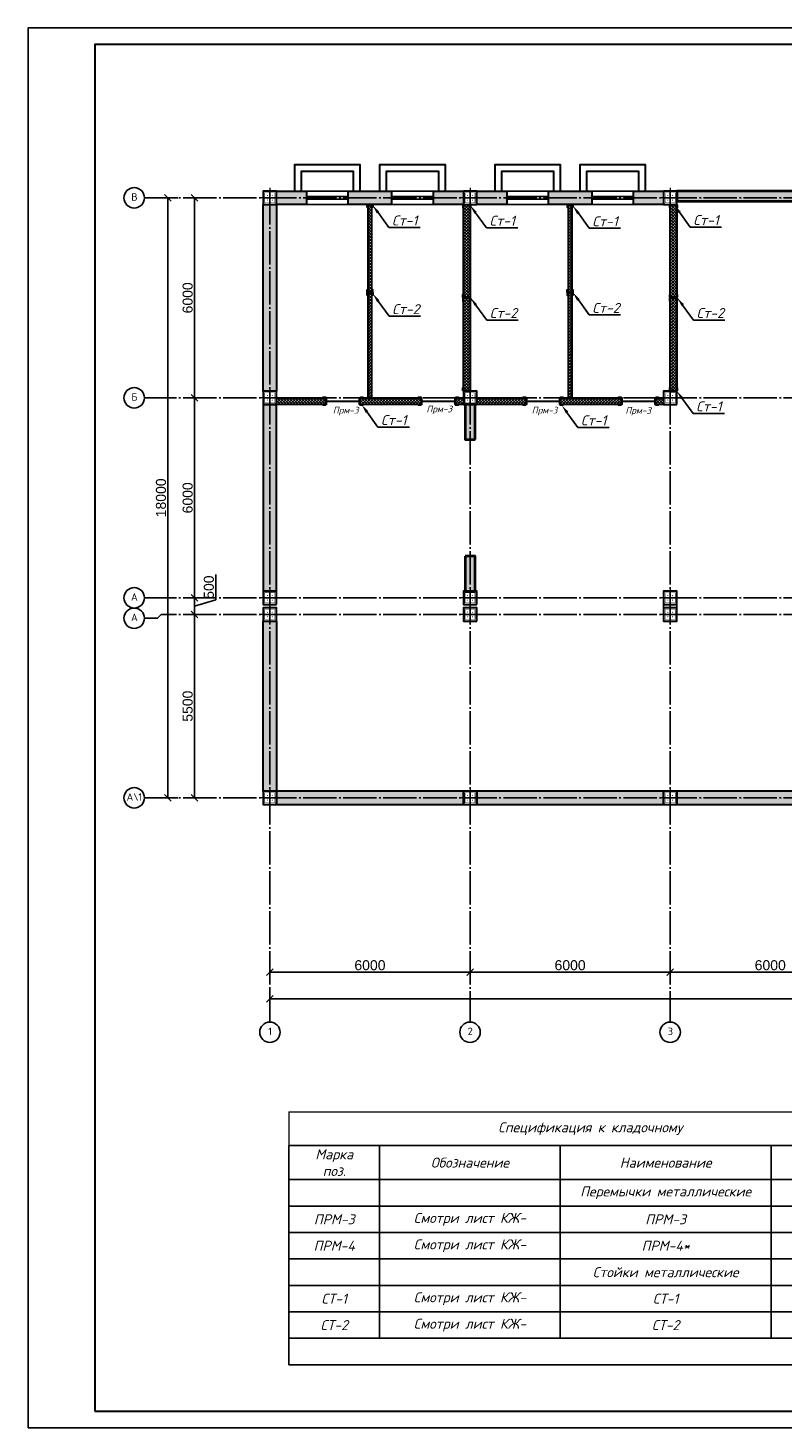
# Model space of a CAD drawing. Header units: millimetres. Extents: x -33345 to 4712671, y -3392 to 121473.
# Tile 252 of 256: x 1337792 to 1360424, y 44501 to 86501. Entities that reach past the tile are written whole.
import ezdxf
from ezdxf import colors
from ezdxf.entities.mleader import LeaderData, LeaderLine
from ezdxf.math import Vec2, Vec3

# ---------------------------------------------------------------- set-up
doc = ezdxf.new("R2010")
doc.units = ezdxf.units.MM
doc.linetypes.add('CENTER2', pattern=[28.575, 19.05, -3.175, 3.175, -3.175])
doc.linetypes.add('ГОСТ 2.303 5', pattern=[24, 20, -1.5, 1, -1.5])
for name, color, linetype, lineweight in [('0.25', 7, 'Continuous', 25), ('5   0.30', 1, 'Continuous', 30), ('размер 0.09', 175, 'Continuous', 9)]:
    doc.layers.add(name, color=color, linetype=linetype, lineweight=lineweight)
for name, color, linetype in [('00-Axes', 1, 'CENTER2'), ('HA', 9, 'Continuous'), ('KIK-0-HSL-HTC', 7, 'Continuous')]:
    doc.layers.add(name, color=color, linetype=linetype)
doc.styles.add('ISO', font='isocpeui.ttf')
doc.styles.add('ISOCPEUR', font='isocpeui.ttf', dxfattribs={"height": 300})
doc.styles.add('ISOCPEUR_1.00', font='isocpeui.ttf')
doc.styles.get("Standard").update_dxf_attribs({"font": 'arial.ttf'})
doc.styles.add('ГОСТ 250', font='isocpeui.ttf', dxfattribs={"height": 250})
doc.dimstyles.new('ISO-25$0', dxfattribs={"dimtxt": 300, "dimasz": 200, "dimexe": 100, "dimexo": 300, "dimgap": 50, "dimtad": 1, "dimdec": 0, "dimtxsty": 'Standard', "dimblk": 'OBLIQUE', "dimcen": 250, "dimadec": 0, "dimazin": 0, "dimtfac": 1, "dimtdec": 0, "dimtmove": 0, "dimatfit": 3, "dimldrblk": 'OBLIQUE', "dimfxl": 1.25, "dimarcsym": 0})
pattern_1 = [(45, (-51557.93, -1455798.86), (50.5139407, 185.2177825), [238.125, -47.625, 0, -47.625])]

# ---------------------------------------------------------------- blocks, each defined once
blk = doc.blocks.new('*U263')
at = {"layer": '0.25', "color": 5, "linetype": 'Continuous', "lineweight": 25, "ltscale": 100}
blk.add_lwpolyline([(-68926, 0), (0, 0), (0, 42000), (-68926, 42000), (-68926, 0)], dxfattribs=at)
at = {"layer": '0.25', "color": 7, "linetype": 'Continuous', "lineweight": 30, "ltscale": 100}
blk.add_lwpolyline([(-66926, 500), (-500, 500), (-500, 41500), (-66926, 41500), (-66926, 500)], dxfattribs=at)
blk = doc.blocks.new('column')
at = {"lineweight": 0}
for points in [[(-68, 56, -1), (-68, 86, -1)], [(68, 56, 1), (68, 86, 1)], [(-68, -56, 1), (-68, -86, 1)], [(68, -56, -1), (68, -86, -1)]]:
    blk.add_hatch(color=0, dxfattribs=at).paths.add_polyline_path(points)
at = {"color": 0, "lineweight": 0}
for p, q in [((0, 300), (0, -300)), ((300, 0), (-300, 0))]:
    blk.add_line(p, q, dxfattribs=at)
at = {"lineweight": 30}
blk.add_lwpolyline([(-200, 200), (200, 200), (200, -200), (-200, -200)], close=True, dxfattribs=at)
at = {"color": 0, "lineweight": 0, "const_width": 15}
blk.add_lwpolyline([(150, -150), (150, 150), (-150, 150), (-150, -150)], close=True, dxfattribs=at)
blk = doc.blocks.new('_Oblique')
at = {"color": 0, "linetype": 'ByBlock', "lineweight": -2}
blk.add_line((-0.5, -0.5), (0.5, 0.5), dxfattribs=at)
blk = doc.blocks.new('*D1203')
at = {"color": 0, "lineweight": -2, "transparency": 16777216}
for p, q in [((1345042, 58479), (1345042, 58279)), ((1351042, 58479), (1351042, 58279)), ((1345042, 58179), (1351042, 58179))]:
    blk.add_line(p, q, dxfattribs=at)
at = {"layer": 'Defpoints', "color": 0, "transparency": 16777216}
for p in [(1345042, 58179), (1351042, 58179), (1351042, 58179)]:
    blk.add_point(p, dxfattribs=at)
at = {"color": 0, "lineweight": -2, "transparency": 16777216, "xscale": 200, "yscale": 200, "zscale": 200, "rotation": 180}
blk.add_blockref('_Oblique', (1345042, 58179), dxfattribs=at)
at = {"color": 0, "lineweight": -2, "transparency": 16777216, "xscale": 200, "yscale": 200, "zscale": 200}
blk.add_blockref('_Oblique', (1351042, 58179), dxfattribs=at)
at = {"color": 0, "lineweight": 0, "transparency": 16777216, "insert": (1348042, 58383), "char_height": 300, "attachment_point": 5}
blk.add_mtext('6000', dxfattribs=at)
blk = doc.blocks.new('*D1204')
at = {"color": 0, "lineweight": -2, "transparency": 16777216}
for p, q in [((1351042, 58479), (1351042, 58279)), ((1357042, 58479), (1357042, 58279)), ((1351042, 58179), (1357042, 58179))]:
    blk.add_line(p, q, dxfattribs=at)
at = {"layer": 'Defpoints', "color": 0, "transparency": 16777216}
for p in [(1351042, 58179), (1357042, 58179), (1357042, 58179)]:
    blk.add_point(p, dxfattribs=at)
at = {"color": 0, "lineweight": -2, "transparency": 16777216, "xscale": 200, "yscale": 200, "zscale": 200, "rotation": 180}
blk.add_blockref('_Oblique', (1351042, 58179), dxfattribs=at)
at = {"color": 0, "lineweight": -2, "transparency": 16777216, "xscale": 200, "yscale": 200, "zscale": 200}
blk.add_blockref('_Oblique', (1357042, 58179), dxfattribs=at)
at = {"color": 0, "lineweight": 0, "transparency": 16777216, "insert": (1354042, 58383), "char_height": 300, "attachment_point": 5}
blk.add_mtext('6000', dxfattribs=at)
blk = doc.blocks.new('*D1205')
at = {"color": 0, "lineweight": -2, "transparency": 16777216}
for p, q in [((1357042, 58479), (1357042, 58279)), ((1363042, 58479), (1363042, 58279)), ((1357042, 58179), (1363042, 58179))]:
    blk.add_line(p, q, dxfattribs=at)
at = {"layer": 'Defpoints', "color": 0, "transparency": 16777216}
for p in [(1357042, 58179), (1363042, 58179), (1363042, 58179)]:
    blk.add_point(p, dxfattribs=at)
at = {"color": 0, "lineweight": -2, "transparency": 16777216, "xscale": 200, "yscale": 200, "zscale": 200, "rotation": 180}
blk.add_blockref('_Oblique', (1357042, 58179), dxfattribs=at)
at = {"color": 0, "lineweight": -2, "transparency": 16777216, "xscale": 200, "yscale": 200, "zscale": 200}
blk.add_blockref('_Oblique', (1363042, 58179), dxfattribs=at)
at = {"color": 0, "lineweight": 0, "transparency": 16777216, "insert": (1360042, 58383), "char_height": 300, "attachment_point": 5}
blk.add_mtext('6000', dxfattribs=at)
blk = doc.blocks.new('*D1213')
at = {"color": 0, "lineweight": -2, "transparency": 16777216}
for p, q in [((1345042, 57679), (1345042, 57479)), ((1404442, 57679), (1404442, 57479)), ((1404442, 57379), (1345042, 57379))]:
    blk.add_line(p, q, dxfattribs=at)
at = {"layer": 'Defpoints', "color": 0, "transparency": 16777216}
for p in [(1345042, 57379), (1345042, 57379), (1404442, 57379)]:
    blk.add_point(p, dxfattribs=at)
at = {"color": 0, "lineweight": -2, "transparency": 16777216, "xscale": 200, "yscale": 200, "zscale": 200, "rotation": 180}
blk.add_blockref('_Oblique', (1345042, 57379), dxfattribs=at)
at = {"color": 0, "lineweight": -2, "transparency": 16777216, "xscale": 200, "yscale": 200, "zscale": 200}
blk.add_blockref('_Oblique', (1404442, 57379), dxfattribs=at)
at = {"color": 0, "lineweight": 0, "transparency": 16777216, "insert": (1374742, 57583), "char_height": 300, "attachment_point": 5}
blk.add_mtext('59400', dxfattribs=at)
blk = doc.blocks.new('*D1214')
at = {"color": 0, "lineweight": -2, "transparency": 16777216}
for p, q in [((1342781, 69406), (1342781, 75406)), ((1343081, 75406), (1342881, 75406)), ((1343081, 69406), (1342881, 69406))]:
    blk.add_line(p, q, dxfattribs=at)
at = {"layer": 'Defpoints', "color": 0, "transparency": 16777216}
for p in [(1342781, 75406), (1342781, 75406), (1342781, 69406)]:
    blk.add_point(p, dxfattribs=at)
at = {"color": 0, "lineweight": -2, "transparency": 16777216, "xscale": 200, "yscale": 200, "zscale": 200}
for p, rotation in [((1342781, 75406), 90), ((1342781, 69406), 270)]:
    blk.add_blockref('_Oblique', p, dxfattribs=dict(at, rotation=rotation))
at = {"color": 0, "lineweight": 0, "transparency": 16777216, "insert": (1342578, 72406), "char_height": 300, "attachment_point": 5, "rotation": 90}
blk.add_mtext('6000', dxfattribs=at)
blk = doc.blocks.new('*D2755')
at = {"color": 0, "lineweight": -2, "transparency": 16777216}
for p, q in [((1342781, 75406), (1342781, 81406)), ((1343052, 81406), (1342881, 81406)), ((1343081, 75406), (1342881, 75406))]:
    blk.add_line(p, q, dxfattribs=at)
at = {"layer": 'Defpoints', "color": 0, "transparency": 16777216}
for p in [(1342752, 81406), (1342781, 81406), (1342781, 75406)]:
    blk.add_point(p, dxfattribs=at)
at = {"color": 0, "lineweight": -2, "transparency": 16777216, "xscale": 200, "yscale": 200, "zscale": 200}
for p, rotation in [((1342781, 81406), 90), ((1342781, 75406), 270)]:
    blk.add_blockref('_Oblique', p, dxfattribs=dict(at, rotation=rotation))
at = {"color": 0, "lineweight": 0, "transparency": 16777216, "insert": (1342578, 78406), "char_height": 300, "attachment_point": 5, "rotation": 90}
blk.add_mtext('6000', dxfattribs=at)
blk = doc.blocks.new('*D1215')
at = {"color": 0, "lineweight": -2, "transparency": 16777216}
for p, q in [((1341981, 81406), (1341981, 63406)), ((1342281, 81406), (1342081, 81406)), ((1342281, 63406), (1342081, 63406))]:
    blk.add_line(p, q, dxfattribs=at)
at = {"layer": 'Defpoints', "color": 0, "transparency": 16777216}
for p in [(1341981, 81406), (1341981, 63406), (1341981, 63406)]:
    blk.add_point(p, dxfattribs=at)
at = {"color": 0, "lineweight": -2, "transparency": 16777216, "xscale": 200, "yscale": 200, "zscale": 200}
for p, rotation in [((1341981, 81406), 90), ((1341981, 63406), 270)]:
    blk.add_blockref('_Oblique', p, dxfattribs=dict(at, rotation=rotation))
at = {"color": 0, "lineweight": 0, "transparency": 16777216, "insert": (1341778, 72406), "char_height": 300, "attachment_point": 5, "rotation": 90}
blk.add_mtext('18000', dxfattribs=at)
blk = doc.blocks.new('*D2756')
at = {"color": 0, "lineweight": -2, "transparency": 16777216}
for p, q in [((1342781, 68906), (1342781, 63406)), ((1343081, 68906), (1342881, 68906)), ((1343052, 63406), (1342881, 63406))]:
    blk.add_line(p, q, dxfattribs=at)
at = {"layer": 'Defpoints', "color": 0, "transparency": 16777216}
for p in [(1342781, 68906), (1342752, 63406), (1342781, 63406)]:
    blk.add_point(p, dxfattribs=at)
at = {"color": 0, "lineweight": -2, "transparency": 16777216, "xscale": 200, "yscale": 200, "zscale": 200}
for p, rotation in [((1342781, 68906), 90), ((1342781, 63406), 270)]:
    blk.add_blockref('_Oblique', p, dxfattribs=dict(at, rotation=rotation))
at = {"color": 0, "lineweight": 0, "transparency": 16777216, "insert": (1342578, 66156), "char_height": 300, "attachment_point": 5, "rotation": 90}
blk.add_mtext('5500', dxfattribs=at)
blk = doc.blocks.new('*D1216')
at = {"color": 0, "lineweight": -2, "transparency": 16777216}
for p, q in [((1343417, 69346), (1343417, 70108)), ((1342782, 68906), (1342782, 69406)), ((1342782, 69156), (1343417, 69346)), ((1343082, 69406), (1342882, 69406)), ((1343081, 68906), (1342882, 68906))]:
    blk.add_line(p, q, dxfattribs=at)
at = {"layer": 'Defpoints', "color": 0, "transparency": 16777216}
for p in [(1342782, 69406), (1342782, 69406), (1342781, 68906)]:
    blk.add_point(p, dxfattribs=at)
at = {"color": 0, "lineweight": -2, "transparency": 16777216, "xscale": 200, "yscale": 200, "zscale": 200}
for p, rotation in [((1342782, 69406), 90), ((1342782, 68906), 270)]:
    blk.add_blockref('_Oblique', p, dxfattribs=dict(at, rotation=rotation))
at = {"color": 0, "lineweight": 0, "transparency": 16777216, "insert": (1343213, 69727), "char_height": 300, "attachment_point": 5, "rotation": 90}
blk.add_mtext('500', dxfattribs=at)
blk = doc.blocks.new('*U3545')
at = {"color": 0, "linetype": 'ByBlock', "lineweight": -2, "ltscale": 100}
blk.add_lwpolyline([(0, 0), (63, 0), (63, 2.7, 0.4142136), (60.7, 5), (12, 5, -0.4142136), (5, 12), (5, 60.7, 0.4142136), (2.7, 63), (0, 63)], format="xyb", close=True, dxfattribs=at)
blk = doc.blocks.new('A$C0829442C')
at = {"layer": '5   0.30', "lineweight": 30, "ltscale": 200}
blk.add_line((0, 131), (0, 14), dxfattribs=at)
at = {"layer": '5   0.30', "lineweight": 30, "ltscale": 200, "xscale": -1, "rotation": 180}
blk.add_blockref('*U3545', (4, 146), dxfattribs=at)
at = {"layer": '5   0.30', "lineweight": 30, "ltscale": 200}
blk.add_blockref('*U3545', (4, 0), dxfattribs=at)
blk = doc.blocks.new('*T2082')
at = {"color": 0, "transparency": 16777216}
for p, q in [((0, -1019), (18070, -1019)), ((0, -1019), (0, -7593)), ((2718, -1019), (2718, -6799)), ((8135, -1019), (8135, -6799)), ((14453, -1019), (14453, -6799)), ((18070, -1019), (18070, -7593)), ((0, -2037), (18070, -2037)), ((0, -2831), (18070, -2831)), ((0, -3625), (18070, -3625)), ((0, -4418), (18070, -4418)), ((0, -5212), (18070, -5212)), ((0, -6006), (18070, -6006)), ((0, -6799), (18070, -6799)), ((0, -7593), (18070, -7593))]:
    blk.add_line(p, q, dxfattribs=at)
at = {"layer": 'Defpoints', "color": 8, "linetype": 'ByBlock', "lineweight": 0, "transparency": 16777216}
for p, q in [((0, 0), (18070, 0)), ((0, 0), (0, -1019)), ((18070, 0), (18070, -1019))]:
    blk.add_line(p, q, dxfattribs=at)
at = {"transparency": 16777216, "char_height": 300, "attachment_point": 5, "style": 'ISOCPEUR'}
for s, insert, width in [('Спецификация к кладочному ', (9035, -509), 18067.65), ('Марка\\Pпоз.', (1359, -1528), 2714.89), ('Обозначение', (5426, -1528), 5414.89), ('Кол-во', (16262, -1528), 3614.89), ('{\\C5;Перемычки металлические}', (11294, -2434), 6314.89), ('ПРМ-3', (1359, -3228), 2714.89), ('Смотри лист КЖ-', (5426, -3228), 5414.89), ('ПРМ-3', (11294, -3228), 6314.89), ('4 шт', (16262, -3228), 3614.89), ('ПРМ-4', (1359, -4021), 2714.89), ('Смотри лист КЖ-', (5426, -4021), 5414.89), ('ПРМ-4*', (11294, -4021), 6314.89), ('1 шт', (16262, -4021), 3614.89), ('{\\C5;Стойки металлические}', (11294, -4815), 6314.89), ('СТ-1', (1359, -5609), 2714.89), ('Смотри лист КЖ-', (5426, -5609), 5414.89), ('СТ-1', (11294, -5609), 6314.89), ('20 шт', (16262, -5609), 3614.89), ('СТ-2', (1359, -6402), 2714.89), ('Смотри лист КЖ-', (5426, -6402), 5414.89), ('СТ-2', (11294, -6402), 6314.89), ('5 шт', (16262, -6402), 3614.89)]:
    blk.add_mtext(s, dxfattribs=dict(at, insert=insert, width=width))
at = {"color": 0, "transparency": 16777216, "insert": (11294, -1528), "char_height": 300, "width": 6314.89, "attachment_point": 5, "style": 'ISOCPEUR'}
blk.add_mtext('{\\fISOCPEUR|b0|i1|c204|p34;\\C256;Наименование}', dxfattribs=at)

msp = doc.modelspace()

# ---------------------------------------------------------------- hatches: boundary and pattern name
at = {"layer": 'KIK-0-HSL-HTC', "lineweight": 0}
h = msp.add_hatch(dxfattribs=at)
h.set_pattern_fill('ANSI36', color=154, scale=30)
h.set_pattern_definition(pattern_1)
h.paths.add_polyline_path([(1345242.201, 81605.686), (1346142.201, 81605.686), (1346142.201, 81205.686), (1345242.201, 81205.686)])
h.paths.add_polyline_path([(1347392.201, 81605.686), (1348692.201, 81605.686), (1348692.201, 81205.686), (1347392.201, 81205.686)])
h.paths.add_polyline_path([(1349942.201, 81605.686), (1350842.201, 81605.686), (1350842.201, 81205.686), (1349942.201, 81205.686)])
h.paths.add_polyline_path([(1351242.201, 81605.686), (1352142.201, 81605.686), (1352142.201, 81205.686), (1351242.201, 81205.686)])
h.paths.add_polyline_path([(1353392.201, 81605.686), (1354692.201, 81605.686), (1354692.201, 81205.686), (1353392.201, 81205.686)])
h.paths.add_polyline_path([(1355942.201, 81605.686), (1356842.201, 81605.686), (1356842.201, 81205.686), (1355942.201, 81205.686)])
h.paths.add_polyline_path([(1345242.201, 79322.78), (1345242.201, 75605.686), (1344842.201, 75605.686), (1344842.201, 81205.686), (1345242.201, 81205.686)])
h.paths.add_polyline_path([(1344842.201, 69605.686), (1345242.201, 69605.686), (1345242.201, 75205.686), (1344842.201, 75205.686)])
h.paths.add_polyline_path([(1344842.201, 68705.686), (1345242.201, 68705.686), (1345242.201, 63605.686), (1344842.201, 63605.686)])
h.paths.add_polyline_path([(1350842.201, 63605.686), (1345242.201, 63605.686), (1345242.201, 63205.686), (1350842.201, 63205.686)])
h.paths.add_polyline_path([(1356842.201, 63605.686), (1351242.201, 63605.686), (1351242.201, 63205.686), (1356842.201, 63205.686)])
h.paths.add_polyline_path([(1362842.201, 63605.686), (1357242.201, 63605.686), (1357242.201, 63205.686), (1362842.201, 63205.686)])
h.paths.add_polyline_path([(1362842.201, 63605.686), (1363242.201, 63605.686), (1363242.201, 68705.686), (1362842.201, 68705.686)])
h.paths.add_polyline_path([(1363242.201, 81605.686), (1368842.201, 81605.686), (1368842.201, 81205.686), (1363242.201, 81205.686)])
h.paths.add_polyline_path([(1369242.201, 81605.686), (1375842.201, 81605.686), (1375842.201, 81205.686), (1369242.201, 81205.686)])
h.paths.add_polyline_path([(1376242.201, 81605.686), (1381842.201, 81605.686), (1381842.201, 81205.686), (1376242.201, 81205.686)])
h.paths.add_polyline_path([(1382242.201, 81605.686), (1387842.201, 81605.686), (1387842.201, 81205.686), (1382242.201, 81205.686)])
h.paths.add_polyline_path([(1392642.201, 81605.686), (1398242.201, 81605.686), (1398242.201, 81205.686), (1392642.201, 81205.686)])
h.paths.add_polyline_path([(1398642.201, 81605.686), (1404242.201, 81605.686), (1404242.201, 81205.686), (1398642.201, 81205.686)])
h.paths.add_polyline_path([(1404242.201, 81205.686), (1404642.201, 81205.686), (1404642.201, 76605.686), (1404242.201, 76605.686)])
h.paths.add_polyline_path([(1404242.201, 75205.686), (1404642.201, 75205.686), (1404642.201, 69605.686), (1404242.201, 69605.686)])
h.paths.add_polyline_path([(1404642.201, 68705.686), (1404242.201, 68705.686), (1404242.201, 63605.686), (1404642.201, 63605.686)])
h.paths.add_polyline_path([(1398642.201, 63605.686), (1404242.201, 63605.686), (1404242.201, 63205.686), (1398642.201, 63205.686)])
h.paths.add_polyline_path([(1392642.201, 63605.686), (1398242.201, 63605.686), (1398242.201, 63205.686), (1392642.201, 63205.686)])
h.paths.add_polyline_path([(1388242.201, 63605.686), (1392242.201, 63605.686), (1392242.201, 63205.686), (1388242.201, 63205.686)])
h.paths.add_polyline_path([(1382242.201, 63605.686), (1387842.201, 63605.686), (1387842.201, 63205.686), (1382242.201, 63205.686)])
h.paths.add_polyline_path([(1381842.201, 68705.686), (1382242.201, 68705.686), (1382242.201, 63605.686), (1381842.201, 63605.686)])
h.paths.add_polyline_path([(1376242.201, 69205.686), (1376242.201, 69605.686), (1381842.201, 69605.686), (1381842.201, 69205.686)])
h = msp.add_hatch(dxfattribs=at)
h.set_pattern_fill('ANSI36', color=154, scale=30)
h.set_pattern_definition(pattern_1)
h.paths.add_polyline_path([(1363242.201, 69205.686), (1368842.201, 69205.686), (1368842.201, 69505.686), (1363242.201, 69505.686)])
h.paths.add_polyline_path([(1369192.201, 75205.686), (1368892.201, 75205.686), (1368892.201, 69605.686), (1369192.201, 69605.686)])
h.paths.add_polyline_path([(1381892.201, 73755.686), (1381892.201, 69605.686), (1382192.201, 69605.686), (1382192.201, 73755.686)])
h.paths.add_polyline_path([(1382192.201, 74955.686), (1382192.201, 75205.686), (1381892.201, 75205.686), (1381892.201, 74955.686)])
h.paths.add_polyline_path([(1389692.201, 69505.686), (1392242.201, 69505.686), (1392242.201, 69205.686), (1389692.201, 69205.686)])
h.paths.add_polyline_path([(1388492.201, 69205.686), (1388242.201, 69205.686), (1388242.201, 69505.686), (1388492.201, 69505.686)])
h.paths.add_polyline_path([(1392292.201, 70655.686), (1392292.201, 69605.686), (1392592.201, 69605.686), (1392592.201, 70655.686)])
h.paths.add_polyline_path([(1392592.201, 74155.686), (1392592.201, 75205.686), (1392292.201, 75205.686), (1392292.201, 74155.686)])
h.paths.add_polyline_path([(1388242.201, 81605.686), (1392242.201, 81605.686), (1392242.201, 81305.686), (1388242.201, 81305.686)])
h.paths.add_polyline_path([(1362842.201, 81305.686), (1362842.201, 81605.686), (1357242.201, 81605.686), (1357242.201, 81305.686)])
h.paths.add_polyline_path([(1351192.201, 74155.686), (1351192.201, 75205.686), (1350892.201, 75205.686), (1350892.201, 74155.686)])
h.paths.add_polyline_path([(1350892.201, 70655.686), (1350892.201, 69605.686), (1351192.201, 69605.686), (1351192.201, 70655.686)])
h = msp.add_hatch(dxfattribs=at)
h.set_pattern_fill('ANSI37', color=154, scale=20)
h.set_pattern_definition([(45, (-51557.93, -1455798.857), (-44.9012806, 44.9012806), []), (135, (-51557.93, -1455798.857), (-44.9012806, -44.9012806), [])])
h.paths.add_polyline_path([(1347982.201, 75405.686), (1348102.201, 75405.686), (1348102.201, 81205.686), (1347982.201, 81205.686)])
h.paths.add_polyline_path([(1347732.201, 75405.686), (1349592.201, 75405.686), (1349592.201, 75205.686), (1347732.201, 75205.686)])
h.paths.add_polyline_path([(1346732.201, 75205.686), (1345242.201, 75205.686), (1345242.201, 75405.686), (1346732.201, 75405.686)])
h.paths.add_polyline_path([(1350592.201, 75405.686), (1350842.201, 75405.686), (1350842.201, 75205.686), (1350592.201, 75205.686)])
h.paths.add_polyline_path([(1350842.201, 81205.686), (1351042.201, 81205.686), (1351042.201, 75605.686), (1350842.201, 75605.686)])
h.paths.add_polyline_path([(1352732.201, 75205.686), (1351242.201, 75205.686), (1351242.201, 75405.686), (1352732.201, 75405.686)])
h.paths.add_polyline_path([(1353732.201, 75405.686), (1355592.201, 75405.686), (1355592.201, 75205.686), (1353732.201, 75205.686)])
h.paths.add_polyline_path([(1353982.201, 75405.686), (1354102.201, 75405.686), (1354102.201, 81205.686), (1353982.201, 81205.686)])
h.paths.add_polyline_path([(1357042.201, 81205.686), (1357242.201, 81205.686), (1357242.201, 75605.686), (1357042.201, 75605.686)])
h.paths.add_polyline_path([(1356592.201, 75405.686), (1356842.201, 75405.686), (1356842.201, 75205.686), (1356592.201, 75205.686)])
h.paths.add_polyline_path([(1392642.201, 81205.686), (1392442.201, 81205.686), (1392442.201, 75605.686), (1392642.201, 75605.686)])
h.paths.add_polyline_path([(1387842.201, 79255.686), (1387842.201, 75605.686), (1388042.201, 75605.686), (1388042.201, 79255.686)])
h.paths.add_polyline_path([(1388042.201, 80455.686), (1388042.201, 81205.686), (1387842.201, 81205.686), (1387842.201, 80455.686)])

# ---------------------------------------------------------------- linework, layer by layer
at = {"color": 5}
for p, q in [((1347392.201, 81445.686), (1346142.201, 81445.686)), ((1347392.201, 81365.686), (1346142.201, 81365.686)), ((1348692.201, 81445.686), (1349942.201, 81445.686)), ((1348692.201, 81365.686), (1349942.201, 81365.686)), ((1353392.201, 81445.686), (1352142.201, 81445.686)), ((1353392.201, 81365.686), (1352142.201, 81365.686)), ((1354692.201, 81445.686), (1355942.201, 81445.686)), ((1354692.201, 81365.686), (1355942.201, 81365.686))]:
    msp.add_line(p, q, dxfattribs=at)
at = {"color": 177, "lineweight": 30, "true_color": 0x293189}
for p, q in [((1346732.201, 75307.209), (1347732.201, 75305.686)), ((1349592.201, 75305.686), (1350592.201, 75305.686)), ((1352732.201, 75307.21), (1353732.201, 75307.21)), ((1355592.201, 75307.21), (1356592.201, 75305.686))]:
    msp.add_line(p, q, dxfattribs=at)
for points in [[(1346142.201, 81605.686), (1347392.201, 81605.686), (1347392.201, 81205.686), (1346142.201, 81205.686)], [(1348692.201, 81605.686), (1349942.201, 81605.686), (1349942.201, 81205.686), (1348692.201, 81205.686)], [(1352142.201, 81605.686), (1353392.201, 81605.686), (1353392.201, 81205.686), (1352142.201, 81205.686)], [(1354692.201, 81605.686), (1355942.201, 81605.686), (1355942.201, 81205.686), (1354692.201, 81205.686)]]:
    msp.add_lwpolyline(points, close=True)
at = {"color": 244, "lineweight": 40, "true_color": 0x991b1e}
for points in [[(1362842.201, 81305.686), (1362842.201, 81605.686), (1357242.201, 81605.686), (1357242.201, 81305.686)], [(1351192.201, 74155.686), (1351192.201, 75205.686), (1350892.201, 75205.686), (1350892.201, 74155.686)], [(1350892.201, 70655.686), (1350892.201, 69605.686), (1351192.201, 69605.686), (1351192.201, 70655.686)]]:
    msp.add_lwpolyline(points, close=True, dxfattribs=at)
at = {"color": 18, "true_color": 0x000000}
msp.add_lwpolyline([(1356842.201, 69605.686), (1357242.201, 69605.686), (1357242.201, 68705.686), (1356842.201, 68705.686)], close=True, dxfattribs=at)
at = {"layer": '00-Axes', "color": 251, "linetype": 'ГОСТ 2.303 5', "ltscale": 50, "true_color": 0x636466}
for points in [[(1345042.201, 81605.686), (1345042.201, 56679.408)], [(1351042.201, 81605.686), (1351042.201, 56679.408)], [(1357042.201, 81605.686), (1357042.201, 56679.408)], [(1404642.201, 81405.686), (1341280.779, 81405.686)], [(1404642.201, 75405.686), (1341280.779, 75405.686)], [(1404642.201, 69405.686), (1341280.779, 69405.686)], [(1404642.201, 68905.686), (1341781.352, 68905.686), (1341671.597, 68793.766), (1341280.779, 68793.766)], [(1404642.201, 63405.686), (1341280.779, 63405.686)]]:
    msp.add_lwpolyline(points, dxfattribs=at)
at = {"layer": '00-Axes', "color": 219, "linetype": 'ByBlock', "ltscale": 100, "true_color": 0x642165}
for centre in [(1340974.818, 81405.686), (1340974.818, 75405.686), (1340974.818, 69405.686), (1340974.818, 68793.766), (1340974.818, 63405.686), (1345042.201, 56373.447), (1351042.201, 56373.447), (1357042.201, 56373.447)]:
    msp.add_circle(centre, 305.96, dxfattribs=at)
at = {"layer": 'HA', "color": 250, "lineweight": 30, "ltscale": 100}
for points in [[(1345792.201, 81605.686), (1345792.201, 82405.686), (1347742.201, 82405.686), (1347742.201, 81605.686)], [(1348342.201, 81605.686), (1348342.201, 82405.686), (1350292.201, 82405.686), (1350292.201, 81605.686)], [(1351792.201, 81605.686), (1351792.201, 82405.686), (1353742.201, 82405.686), (1353742.201, 81605.686)], [(1354342.201, 81605.686), (1354342.201, 82405.686), (1356292.201, 82405.686), (1356292.201, 81605.686)], [(1345992.201, 81605.686), (1345992.201, 82205.686), (1347542.201, 82205.686), (1347542.201, 81605.686)], [(1348542.201, 81605.686), (1348542.201, 82205.686), (1350092.201, 82205.686), (1350092.201, 81605.686)], [(1351992.201, 81605.686), (1351992.201, 82205.686), (1353542.201, 82205.686), (1353542.201, 81605.686)], [(1354542.201, 81605.686), (1354542.201, 82205.686), (1356092.201, 82205.686), (1356092.201, 81605.686)], [(1345242.201, 79322.78), (1345242.201, 75605.686), (1344842.201, 75605.686), (1344842.201, 81205.686), (1345242.201, 81205.686), (1345242.201, 79322.78)], [(1346732.201, 75205.686), (1345242.201, 75205.686), (1345242.201, 75405.686), (1346732.201, 75405.686), (1346732.201, 75205.686)], [(1347732.201, 75405.686), (1349592.201, 75405.686), (1349592.201, 75205.686), (1347732.201, 75205.686), (1347732.201, 75405.686)], [(1350592.201, 75405.686), (1350842.201, 75405.686), (1350842.201, 75205.686), (1350592.201, 75205.686), (1350592.201, 75405.686)], [(1352732.201, 75205.686), (1351242.201, 75205.686), (1351242.201, 75405.686), (1352732.201, 75405.686), (1352732.201, 75205.686)], [(1353732.201, 75405.686), (1355592.201, 75405.686), (1355592.201, 75205.686), (1353732.201, 75205.686), (1353732.201, 75405.686)], [(1356592.201, 75405.686), (1356842.201, 75405.686), (1356842.201, 75205.686), (1356592.201, 75205.686), (1356592.201, 75405.686)]]:
    msp.add_lwpolyline(points, dxfattribs=at)
for points in [[(1345242.201, 81605.686), (1346142.201, 81605.686), (1346142.201, 81205.686), (1345242.201, 81205.686)], [(1347392.201, 81605.686), (1348692.201, 81605.686), (1348692.201, 81205.686), (1347392.201, 81205.686)], [(1349942.201, 81605.686), (1350842.201, 81605.686), (1350842.201, 81205.686), (1349942.201, 81205.686)], [(1351242.201, 81605.686), (1352142.201, 81605.686), (1352142.201, 81205.686), (1351242.201, 81205.686)], [(1353392.201, 81605.686), (1354692.201, 81605.686), (1354692.201, 81205.686), (1353392.201, 81205.686)], [(1355942.201, 81605.686), (1356842.201, 81605.686), (1356842.201, 81205.686), (1355942.201, 81205.686)], [(1347982.201, 75405.686), (1348102.201, 75405.686), (1348102.201, 81205.686), (1347982.201, 81205.686)], [(1350842.201, 81205.686), (1351042.201, 81205.686), (1351042.201, 75605.686), (1350842.201, 75605.686)], [(1353982.201, 75405.686), (1354102.201, 75405.686), (1354102.201, 81205.686), (1353982.201, 81205.686)], [(1357042.201, 81205.686), (1357242.201, 81205.686), (1357242.201, 75605.686), (1357042.201, 75605.686)], [(1344842.201, 69605.686), (1345242.201, 69605.686), (1345242.201, 75205.686), (1344842.201, 75205.686)], [(1344842.201, 68705.686), (1345242.201, 68705.686), (1345242.201, 63605.686), (1344842.201, 63605.686)], [(1350842.201, 63605.686), (1345242.201, 63605.686), (1345242.201, 63205.686), (1350842.201, 63205.686)], [(1356842.201, 63605.686), (1351242.201, 63605.686), (1351242.201, 63205.686), (1356842.201, 63205.686)], [(1362842.201, 63605.686), (1357242.201, 63605.686), (1357242.201, 63205.686), (1362842.201, 63205.686)]]:
    msp.add_lwpolyline(points, close=True, dxfattribs=at)

# ---------------------------------------------------------------- block references
at = {"xscale": -1, "rotation": 270}
for p in [(1345042.201, 81405.686), (1351042.201, 81405.686), (1357042.201, 81405.686), (1345042.201, 75405.686), (1351042.201, 75405.686), (1357042.201, 75405.686), (1345042.201, 69405.686), (1351042.201, 69405.686), (1357042.201, 69405.686), (1345042.201, 68905.686), (1351042.201, 68905.686), (1357042.201, 68905.686), (1345042.201, 63405.686), (1351042.201, 63405.686), (1357042.201, 63405.686)]:
    msp.add_blockref('column', p, dxfattribs=at)
msp.add_blockref('*T2082', (1345612.343, 53990.428))
at = {"layer": '0.25', "ltscale": 100, "transparency": 33554687}
msp.add_blockref('*U263', (1406717.654, 44501.326), dxfattribs=at)
at = {"layer": 'размер 0.09', "lineweight": 30, "ltscale": 200}
for p, xscale, yscale, zscale, rotation in [((1348128.634, 81205.686), -1.185761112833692, 1.185761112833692, 1.185761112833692, 89.99995515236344), ((1351054.699, 81205.686), -1.556924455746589, 1.556924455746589, 1.556924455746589, 89.99995515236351), ((1354128.634, 81205.686), -1.185761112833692, 1.185761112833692, 1.185761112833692, 89.99995515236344), ((1357254.699, 81205.686), -1.556924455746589, 1.556924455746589, 1.556924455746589, 89.99995515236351), ((1348128.634, 78570.198), 1.185761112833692, 1.185761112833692, 1.185761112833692, 90.00004484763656), ((1348128.634, 78570.198), -1.185761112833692, 1.185761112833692, 1.185761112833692, 89.99995515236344), ((1354128.634, 78570.198), 1.185761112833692, 1.185761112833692, 1.185761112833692, 90.00004484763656), ((1354128.634, 78570.198), -1.185761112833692, 1.185761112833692, 1.185761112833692, 89.99995515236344), ((1351054.699, 78405.686), 1.556924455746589, 1.556924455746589, 1.556924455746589, 90.0000448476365), ((1351054.699, 78405.686), -1.556924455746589, 1.556924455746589, 1.556924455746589, 89.99995515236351), ((1357254.699, 78405.686), 1.556924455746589, 1.556924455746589, 1.556924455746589, 90.0000448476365), ((1357254.699, 78405.686), -1.556924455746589, 1.556924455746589, 1.556924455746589, 89.99995515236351), ((1351054.699, 75605.686), 1.556924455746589, 1.556924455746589, 1.556924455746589, 90.0000448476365), ((1357254.699, 75605.686), 1.556924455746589, 1.556924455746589, 1.556924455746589, 90.0000448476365), ((1346732.201, 75419.707), 1.556924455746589, 1.556924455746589, 1.556924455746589, 180.0000448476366), ((1347732.201, 75419.707), -1.556924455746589, 1.556924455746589, 1.556924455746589, 179.9999551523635), ((1349592.201, 75419.707), 1.556924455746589, 1.556924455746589, 1.556924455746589, 180.0000448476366), ((1350592.201, 75419.707), -1.556924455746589, 1.556924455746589, 1.556924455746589, 179.9999551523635), ((1352732.201, 75419.707), 1.556924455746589, 1.556924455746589, 1.556924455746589, 180.0000448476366), ((1353732.201, 75419.707), -1.556924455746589, 1.556924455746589, 1.556924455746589, 179.9999551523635), ((1355592.201, 75419.707), 1.556924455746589, 1.556924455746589, 1.556924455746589, 180.0000448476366), ((1356592.201, 75419.707), -1.556924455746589, 1.556924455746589, 1.556924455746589, 179.9999551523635)]:
    msp.add_blockref('A$C0829442C', p, dxfattribs=dict(at, xscale=xscale, yscale=yscale, zscale=zscale, rotation=rotation))

# ---------------------------------------------------------------- texts
at = {"transparency": 33554687, "char_height": 200, "attachment_point": 1, "style": 'ГОСТ 250'}
for insert in [(1346929.209, 75135.778), (1349736.64, 75173.375), (1352892.677, 75135.988), (1355700.108, 75128.461)]:
    msp.add_mtext_dynamic_manual_height_columns('{\\C5;Прм-3}', width=5615.66788, gutter_width=1250, heights=[260], dxfattribs=dict(at, insert=insert))
at = {"insert": (351439.431, 62275.551), "char_height": 500, "width": 9875.6458, "attachment_point": 1, "style": 'ISO'}
msp.add_mtext('\\pi4343.31532;{\\LА-А\\P\\pi0;Армирование приямка. M 1:20}', dxfattribs=at)
at = {"layer": '00-Axes', "color": 219, "linetype": 'ByBlock', "ltscale": 100, "true_color": 0x642165, "char_height": 226.05869, "attachment_point": 1, "style": 'ISOCPEUR_1.00'}
for s, insert in [('\\pxqc;{\\fISOCPEUR|b0|i0|c204|p34;В}', (1340593.652, 81545.491)), ('\\pxqc;{\\fISOCPEUR|b0|i0|c204|p34;Б}', (1340593.652, 75545.491)), ('\\pxqc;{\\fISOCPEUR|b0|i0|c204|p34;А}', (1340593.652, 69545.491)), ('\\pxqc;{\\fISOCPEUR|b0|i0|c204|p34;А}', (1340593.652, 68933.571)), ('\\pxqc;{\\fISOCPEUR|b0|i0|c204|p34;А\\\\1}', (1340593.652, 63545.491)), ('\\pxqc;{\\fISOCPEUR|b0|i0|c204|p34;1}', (1344661.035, 56513.252)), ('\\pxqc;{\\fISOCPEUR|b0|i0|c204|p34;2}', (1350661.035, 56513.252)), ('\\pxqc;{\\fISOCPEUR|b0|i0|c204|p34;3}', (1356661.035, 56513.252))]:
    msp.add_mtext_dynamic_manual_height_columns(s, width=772.47909, gutter_width=706.433, heights=[0], dxfattribs=dict(at, insert=insert))

# ---------------------------------------------------------------- dimensions: what is measured, and where the dimension line sits
at = {"color": 18, "lineweight": 0, "true_color": 0x000000}
for base, p1, p2, picture, middle in [((1341980.779, 63405.686), (1341980.779, 81405.686), (1341980.779, 63405.686), '*D1215', (1341777.607, 72405.686)), ((1342780.779, 75405.686), (1342780.779, 69405.686), (1342780.779, 75405.686), '*D1214', (1342577.607, 72405.686)), ((1342780.779, 63405.686), (1342780.779, 68905.686), (1342752.019, 63405.686), '*D2756', (1342577.607, 66155.686))]:
    dim = msp.add_linear_dim(base=base, p1=p1, p2=p2, angle=90, dimstyle='ISO-25$0', dxfattribs=at)
    dim.commit()
    dim.dimension.update_dxf_attribs({"geometry": picture, "text_midpoint": middle})
for base, p1, p2, picture, middle in [((1342780.779, 81405.686), (1342780.779, 75405.686), (1342752.019, 81405.686), '*D2755', (1342577.607, 78405.686)), ((1342782.029, 69405.686), (1342780.779, 68905.686), (1342782.029, 69405.686), '*D1216', (1343213.372, 69396.041))]:
    dim = msp.add_linear_dim(base=base, p1=p1, p2=p2, angle=90, dimstyle='ISO-25$0', override={"dimtmove": 1}, dxfattribs=at)
    dim.commit()
    dim.dimension.update_dxf_attribs({"geometry": picture, "text_midpoint": middle})
for base, p1, p2, picture, middle in [((1351042.201, 58179.408), (1345042.201, 58179.408), (1351042.201, 58179.408), '*D1203', (1348042.201, 58382.58)), ((1357042.201, 58179.408), (1351042.201, 58179.408), (1357042.201, 58179.408), '*D1204', (1354042.201, 58382.58)), ((1363042.201, 58179.408), (1357042.201, 58179.408), (1363042.201, 58179.408), '*D1205', (1360042.201, 58382.58)), ((1345042.201, 57379.408), (1404442.201, 57379.408), (1345042.201, 57379.408), '*D1213', (1374742.201, 57582.58))]:
    dim = msp.add_linear_dim(base=base, p1=p1, p2=p2, dimstyle='ISO-25$0', dxfattribs=at)
    dim.commit()
    dim.dimension.update_dxf_attribs({"geometry": picture, "text_midpoint": middle})

# ---------------------------------------------------------------- leaders
at = {"transparency": 33554687}
ml = msp.add_multileader_mtext('Standard', dxfattribs=at)
ml.set_content('Ст-1', color=256, style='ISOCPEUR')
ml.set_leader_properties(color=256)
ml.build(insert=Vec2(0, 0))
ml.multileader.update_dxf_attribs({"text_left_attachment_type": 6, "text_right_attachment_type": 6, "dogleg_length": 1.827, "arrow_head_size": 274.097})
ctx = ml.context
ctx.base_point, ctx.char_height, ctx.arrow_head_size, ctx.landing_gap_size, ctx.plane_origin = Vec3(1348610.763, 80516.084), 300, 274.097, 91.366, Vec3(1348131.643, 81106.891)
ctx.left_attachment, ctx.right_attachment = 6, 6
notes = []
notes.append((ctx, [(0, (1, 1, 0), (1348608.936, 80516.084), (1, 0), 1.827, [(0, [(1348122.705, 81186.883)], 0, [])])]))
ctx.mtext.insert, ctx.mtext.flow_direction = Vec3(1348702.129, 80876.084), 5
ml = msp.add_multileader_mtext('Standard', dxfattribs=at)
ml.set_content('Ст-1', color=256, style='ISOCPEUR')
ml.set_leader_properties(color=256)
ml.build(insert=Vec2(0, 0))
ml.multileader.update_dxf_attribs({"text_left_attachment_type": 6, "text_right_attachment_type": 6, "dogleg_length": 1.827, "arrow_head_size": 274.097})
ctx = ml.context
ctx.base_point, ctx.char_height, ctx.arrow_head_size, ctx.landing_gap_size, ctx.plane_origin = Vec3(1351534.972, 80510.199), 300, 274.097, 91.366, Vec3(1351055.852, 81101.005)
ctx.left_attachment, ctx.right_attachment = 6, 6
notes.append((ctx, [(0, (1, 1, 0), (1351533.145, 80510.199), (1, 0), 1.827, [(0, [(1351046.914, 81180.998)], 0, [])])]))
ctx.mtext.insert, ctx.mtext.flow_direction = Vec3(1351626.338, 80870.199), 5
ml = msp.add_multileader_mtext('Standard', dxfattribs=at)
ml.set_content('Ст-1', color=256, style='ISOCPEUR')
ml.set_leader_properties(color=256)
ml.build(insert=Vec2(0, 0))
ml.multileader.update_dxf_attribs({"text_left_attachment_type": 6, "text_right_attachment_type": 6, "dogleg_length": 1.827, "arrow_head_size": 274.097})
ctx = ml.context
ctx.base_point, ctx.char_height, ctx.arrow_head_size, ctx.landing_gap_size, ctx.plane_origin = Vec3(1354616.692, 80492.962), 300, 274.097, 91.366, Vec3(1354137.572, 81083.768)
ctx.left_attachment, ctx.right_attachment = 6, 6
notes.append((ctx, [(0, (1, 1, 0), (1354614.864, 80492.962), (1, 0), 1.827, [(0, [(1354128.633, 81163.761)], 0, [])])]))
ctx.mtext.insert, ctx.mtext.flow_direction = Vec3(1354708.058, 80852.962), 5
ml = msp.add_multileader_mtext('Standard', dxfattribs=at)
ml.set_content('Ст-1', color=256, style='ISOCPEUR')
ml.set_leader_properties(color=256)
ml.build(insert=Vec2(0, 0))
ml.multileader.update_dxf_attribs({"text_left_attachment_type": 6, "text_right_attachment_type": 6, "dogleg_length": 1.827, "arrow_head_size": 274.097})
ctx = ml.context
ctx.base_point, ctx.char_height, ctx.arrow_head_size, ctx.landing_gap_size, ctx.plane_origin = Vec3(1357644.671, 80528.882), 300, 274.097, 91.366, Vec3(1357165.55, 81119.689)
ctx.left_attachment, ctx.right_attachment = 6, 6
notes.append((ctx, [(0, (1, 1, 0), (1357642.843, 80528.882), (1, 0), 1.827, [(0, [(1357156.612, 81199.681)], 0, [])])]))
ctx.mtext.insert, ctx.mtext.flow_direction = Vec3(1357736.036, 80888.882), 5
ml = msp.add_multileader_mtext('Standard', dxfattribs=at)
ml.set_content('Ст-2', color=256, style='ISOCPEUR')
ml.set_leader_properties(color=256)
ml.build(insert=Vec2(0, 0))
ml.multileader.update_dxf_attribs({"text_left_attachment_type": 6, "text_right_attachment_type": 6, "dogleg_length": 1.827, "arrow_head_size": 274.097})
ctx = ml.context
ctx.base_point, ctx.char_height, ctx.arrow_head_size, ctx.landing_gap_size, ctx.plane_origin = Vec3(1354616.692, 77894.825), 300, 274.097, 91.366, Vec3(1354137.572, 78485.632)
ctx.left_attachment, ctx.right_attachment = 6, 6
notes.append((ctx, [(0, (1, 1, 0), (1354614.865, 77894.825), (1, 0), 1.827, [(0, [(1354128.634, 78565.624)], 0, [])])]))
ctx.mtext.insert, ctx.mtext.flow_direction = Vec3(1354708.058, 78254.825), 5
ml = msp.add_multileader_mtext('Standard', dxfattribs=at)
ml.set_content('Ст-2', color=256, style='ISOCPEUR')
ml.set_leader_properties(color=256)
ml.build(insert=Vec2(0, 0))
ml.multileader.update_dxf_attribs({"text_left_attachment_type": 6, "text_right_attachment_type": 6, "dogleg_length": 1.827, "arrow_head_size": 274.097})
ctx = ml.context
ctx.base_point, ctx.char_height, ctx.arrow_head_size, ctx.landing_gap_size, ctx.plane_origin = Vec3(1348616.692, 77857.474), 300, 274.097, 91.366, Vec3(1348137.572, 78448.28)
ctx.left_attachment, ctx.right_attachment = 6, 6
notes.append((ctx, [(0, (1, 1, 0), (1348614.864, 77857.474), (1, 0), 1.827, [(0, [(1348128.633, 78528.273)], 0, [])])]))
ctx.mtext.insert, ctx.mtext.flow_direction = Vec3(1348708.058, 78217.474), 5
ml = msp.add_multileader_mtext('Standard', dxfattribs=at)
ml.set_content('Ст-2', color=256, style='ISOCPEUR')
ml.set_leader_properties(color=256)
ml.build(insert=Vec2(0, 0))
ml.multileader.update_dxf_attribs({"text_left_attachment_type": 6, "text_right_attachment_type": 6, "dogleg_length": 1.827, "arrow_head_size": 274.097})
ctx = ml.context
ctx.base_point, ctx.char_height, ctx.arrow_head_size, ctx.landing_gap_size, ctx.plane_origin = Vec3(1351542.757, 77740.892), 300, 274.097, 91.366, Vec3(1351063.637, 78331.698)
ctx.left_attachment, ctx.right_attachment = 6, 6
notes.append((ctx, [(0, (1, 1, 0), (1351540.93, 77740.892), (1, 0), 1.827, [(0, [(1351054.699, 78411.691)], 0, [])])]))
ctx.mtext.insert, ctx.mtext.flow_direction = Vec3(1351634.123, 78100.892), 5
ml = msp.add_multileader_mtext('Standard', dxfattribs=at)
ml.set_content('Ст-2', color=256, style='ISOCPEUR')
ml.set_leader_properties(color=256)
ml.build(insert=Vec2(0, 0))
ml.multileader.update_dxf_attribs({"text_left_attachment_type": 6, "text_right_attachment_type": 6, "dogleg_length": 1.827, "arrow_head_size": 274.097})
ctx = ml.context
ctx.base_point, ctx.char_height, ctx.arrow_head_size, ctx.landing_gap_size, ctx.plane_origin = Vec3(1357742.757, 77740.892), 300, 274.097, 91.366, Vec3(1357263.637, 78331.698)
ctx.left_attachment, ctx.right_attachment = 6, 6
notes.append((ctx, [(0, (1, 1, 0), (1357740.93, 77740.892), (1, 0), 1.827, [(0, [(1357254.699, 78411.691)], 0, [])])]))
ctx.mtext.insert, ctx.mtext.flow_direction = Vec3(1357834.123, 78100.892), 5
ml = msp.add_multileader_mtext('Standard', dxfattribs=at)
ml.set_content('Ст-1', color=256, style='ISOCPEUR')
ml.set_leader_properties(color=256)
ml.build(insert=Vec2(0, 0))
ml.multileader.update_dxf_attribs({"text_left_attachment_type": 6, "text_right_attachment_type": 6, "dogleg_length": 1.827, "arrow_head_size": 274.097})
ctx = ml.context
ctx.base_point, ctx.char_height, ctx.arrow_head_size, ctx.landing_gap_size, ctx.plane_origin = Vec3(1357730.26, 74940.892), 300, 274.097, 91.366, Vec3(1357251.139, 75531.698)
ctx.left_attachment, ctx.right_attachment = 6, 6
notes.append((ctx, [(0, (1, 1, 0), (1357728.432, 74940.892), (1, 0), 1.827, [(0, [(1357242.201, 75611.691)], 0, [])])]))
ctx.mtext.insert, ctx.mtext.flow_direction = Vec3(1357821.625, 75300.892), 5
ml = msp.add_multileader_mtext('Standard', dxfattribs=at)
ml.set_content('Ст-1', color=256, style='ISOCPEUR')
ml.set_leader_properties(color=256)
ml.build(insert=Vec2(0, 0))
ml.multileader.update_dxf_attribs({"text_left_attachment_type": 6, "text_right_attachment_type": 6, "dogleg_length": 1.827, "arrow_head_size": 274.097})
ctx = ml.context
ctx.base_point, ctx.char_height, ctx.arrow_head_size, ctx.landing_gap_size, ctx.plane_origin = Vec3(1348282.859, 74528.737), 300, 274.097, 91.366, Vec3(1347803.738, 75119.544)
ctx.left_attachment, ctx.right_attachment = 6, 6
notes.append((ctx, [(0, (1, 1, 0), (1348281.031, 74528.737), (1, 0), 1.827, [(0, [(1347794.8, 75199.537)], 0, [])])]))
ctx.mtext.insert, ctx.mtext.flow_direction = Vec3(1348374.224, 74888.737), 5
ml = msp.add_multileader_mtext('Standard', dxfattribs=at)
ml.set_content('Ст-1', color=256, style='ISOCPEUR')
ml.set_leader_properties(color=256)
ml.build(insert=Vec2(0, 0))
ml.multileader.update_dxf_attribs({"text_left_attachment_type": 6, "text_right_attachment_type": 6, "dogleg_length": 1.827, "arrow_head_size": 274.097})
ctx = ml.context
ctx.base_point, ctx.char_height, ctx.arrow_head_size, ctx.landing_gap_size, ctx.plane_origin = Vec3(1354275.308, 74520.953), 300, 274.097, 91.366, Vec3(1353796.187, 75111.759)
ctx.left_attachment, ctx.right_attachment = 6, 6
notes.append((ctx, [(0, (1, 1, 0), (1354273.48, 74520.953), (1, 0), 1.827, [(0, [(1353787.249, 75191.752)], 0, [])])]))
ctx.mtext.insert, ctx.mtext.flow_direction = Vec3(1354366.673, 74880.953), 5
for ctx, leaders in notes:
    for number, flags, end, landing, length, lines in leaders:
        leader = LeaderData()
        leader.index, (leader.has_last_leader_line, leader.has_dogleg_vector, leader.attachment_direction) = number, flags
        leader.last_leader_point, leader.dogleg_vector, leader.dogleg_length = Vec3(end), Vec3(landing), length
        for number, points, colour, breaks in lines:
            line = LeaderLine()
            line.index, line.vertices, line.color, line.breaks = number, Vec3.list(points), colors.encode_raw_color(colour), breaks
            leader.lines.append(line)
        ctx.leaders.append(leader)

doc.saveas('drawing.dxf')
